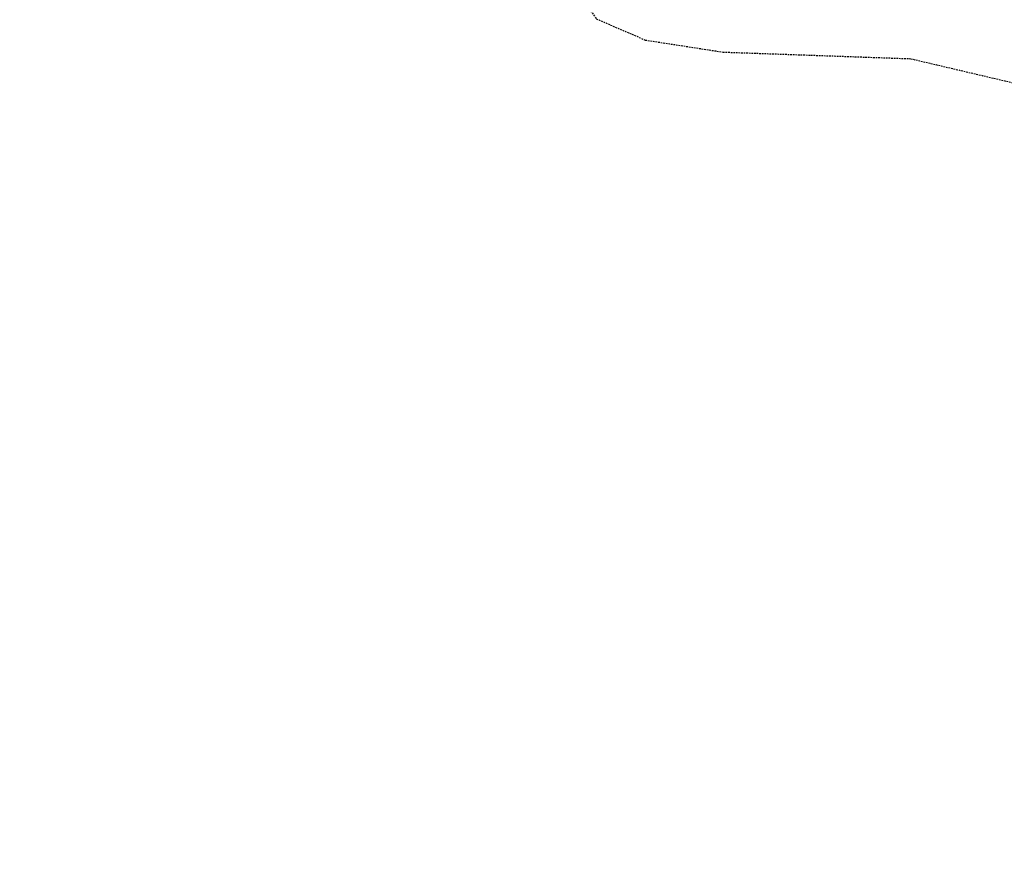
# Model space of a CAD drawing. Header units: feet. Extents: x -2779 to 2255280, y -1593 to 614924.
# Tile 38 of 125: x 2243437 to 2243538, y 596000 to 596085. Entities that reach past the tile are written whole.
import ezdxf
from ezdxf import colors
from ezdxf.entities.mleader import LeaderData, LeaderLine
from ezdxf.math import Vec2, Vec3

# ---------------------------------------------------------------- set-up
doc = ezdxf.new("R2010")
doc.units = ezdxf.units.FT
doc.header["$MEASUREMENT"] = 0
doc.linetypes.add('OhDOT_USTN3', pattern=[0.22, 0.165, -0.055])
doc.layers.add('DT_X_Contour_Minor', color=136, linetype='OhDOT_USTN3')
doc.layers.add('SH_TEXT_DR_Junction_Labels_South System', color=7, linetype='Continuous')
doc.styles.add('Slanted-Normal', font='font31.shx', dxfattribs={"height": 0.14})

# ---------------------------------------------------------------- blocks, each defined once
blk = doc.blocks.new('_Dot')
at = {"color": 0, "linetype": 'ByBlock', "lineweight": -2}
blk.add_line((-0.5, 0), (-1, 0), dxfattribs=at)
at = {"color": 0, "linetype": 'ByBlock', "const_width": 0.5}
blk.add_lwpolyline([(-0.25, 0, 1), (0.25, 0, 1)], format="xyb", close=True, dxfattribs=at)

msp = doc.modelspace()

# ---------------------------------------------------------------- linework, layer by layer
at = {"layer": 'DT_X_Contour_Minor'}
msp.add_lwpolyline([(2243454.81, 596174.72), (2243455.82, 596168.17), (2243455.35, 596162.7), (2243453, 596159.23), (2243442.5, 596154.67), (2243441.11, 596152.48), (2243442.46, 596148.79), (2243453.45, 596137.13), (2243467.1, 596124.61), (2243468.08, 596120.43), (2243471.91, 596117.25), (2243483.07, 596110.65), (2243488.87, 596100.22), (2243492.97, 596089.99), (2243496.43, 596085.03), (2243501.45, 596082.86), (2243509.4, 596081.63), (2243528.62, 596080.95), (2243543.14, 596077.53)], dxfattribs=at)

# ---------------------------------------------------------------- next in the draw order: leaders
at = {"layer": 'SH_TEXT_DR_Junction_Labels_South System'}
ml = msp.add_multileader_mtext('Standard', dxfattribs=at)
ml.set_content('205A\\PA=1.07 Ac\\PC=0.40\\PTc=37 MIN.', color=256, style='Slanted-Normal')
ml.set_leader_properties()
ml.set_arrow_properties(name='DOT')
ml.build(insert=Vec2(0, 0))
ml.multileader.update_dxf_attribs({"has_text_frame": 1, "dogleg_length": 0.12, "arrow_head_size": 10, "scale": 50})
ctx = ml.context
ctx.base_point, ctx.scale, ctx.char_height, ctx.arrow_head_size, ctx.landing_gap_size, ctx.plane_origin = Vec3(2254563.34, 596075.4, -1057.09), 50, 6, 10, 2.5, Vec3(2254769.55, 596095.53, -1057.09)
ctx.text_align_type = 2
notes = []
notes.append((ctx, [(0, (0, 0, 0), (0, 0), (1, 0), 1, [])]))
ctx.mtext.insert, ctx.mtext.alignment, ctx.mtext.flow_direction = Vec3(2254613.36, 596078.4, -1057.09), 3, 5
ctx.mtext.has_bg_fill, ctx.mtext.bg_color, ctx.mtext.bg_scale_factor, ctx.mtext.bg_transparency, ctx.mtext.use_window_bg_color = 1, -1027028792, 1.5, 0, 1
for ctx, leaders in notes:
    for number, flags, end, landing, length, lines in leaders:
        leader = LeaderData()
        leader.index, (leader.has_last_leader_line, leader.has_dogleg_vector, leader.attachment_direction) = number, flags
        leader.last_leader_point, leader.dogleg_vector, leader.dogleg_length = Vec3(end), Vec3(landing), length
        for number, points, colour, breaks in lines:
            line = LeaderLine()
            line.index, line.vertices, line.color, line.breaks = number, Vec3.list(points), colors.encode_raw_color(colour), breaks
            leader.lines.append(line)
        ctx.leaders.append(leader)

# ---------------------------------------------------------------- next in the draw order: leaders
ml = msp.add_multileader_mtext('Standard', dxfattribs=at)
ml.set_content('205A\\PA=1.00 Ac\\PC=0.42\\PTc=37 MIN.', color=256, style='Slanted-Normal')
ml.set_leader_properties()
ml.set_arrow_properties(name='DOT')
ml.build(insert=Vec2(0, 0))
ml.multileader.update_dxf_attribs({"has_text_frame": 1, "dogleg_length": 0.12, "arrow_head_size": 10, "scale": 50})
ctx = ml.context
ctx.base_point, ctx.scale, ctx.char_height, ctx.arrow_head_size, ctx.landing_gap_size, ctx.plane_origin = Vec3(2245953.8, 596068.46), 50, 6, 10, 2.5, Vec3(2246209.79, 596225.02)
notes = []
notes.append((ctx, [(0, (0, 0, 0), (0, 0), (1, 0), 1, [])]))
ctx.mtext.insert, ctx.mtext.flow_direction = Vec3(2245956.3, 596071.46), 5
ctx.mtext.has_bg_fill, ctx.mtext.bg_color, ctx.mtext.bg_scale_factor, ctx.mtext.bg_transparency, ctx.mtext.use_window_bg_color = 1, -1027028792, 1.5, 0, 1
for ctx, leaders in notes:
    for number, flags, end, landing, length, lines in leaders:
        leader = LeaderData()
        leader.index, (leader.has_last_leader_line, leader.has_dogleg_vector, leader.attachment_direction) = number, flags
        leader.last_leader_point, leader.dogleg_vector, leader.dogleg_length = Vec3(end), Vec3(landing), length
        for number, points, colour, breaks in lines:
            line = LeaderLine()
            line.index, line.vertices, line.color, line.breaks = number, Vec3.list(points), colors.encode_raw_color(colour), breaks
            leader.lines.append(line)
        ctx.leaders.append(leader)

doc.saveas('drawing.dxf')
